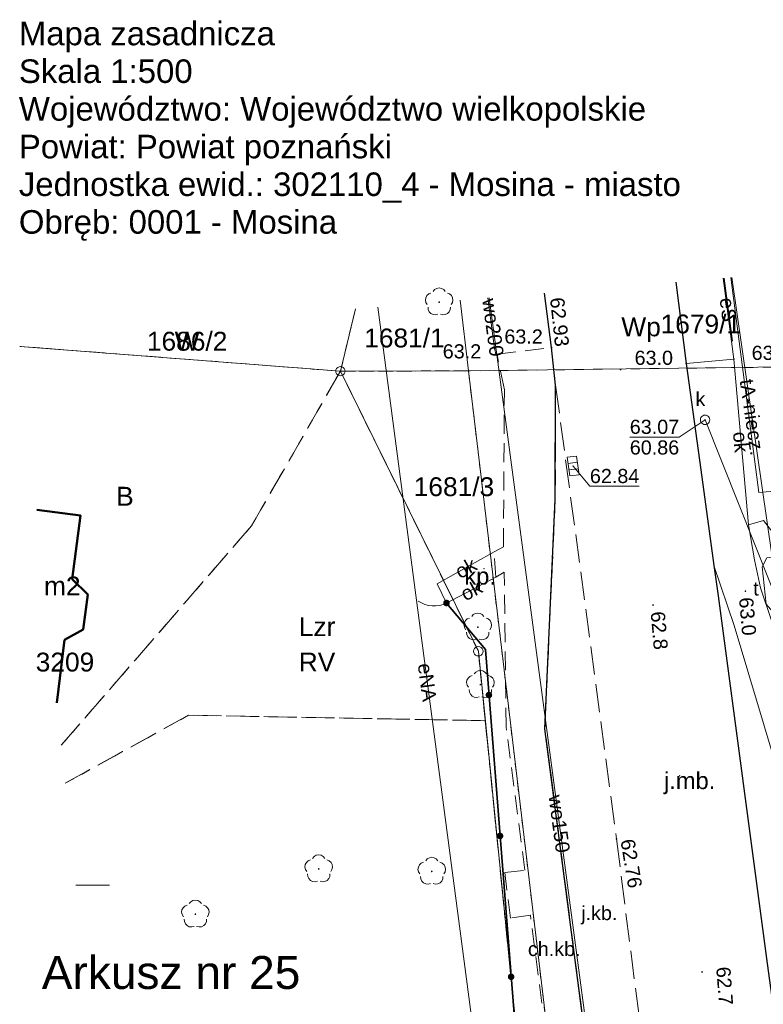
# Model space of a CAD drawing. Extents: x 6420891 to 6421372, y 5789686 to 5790696.
# Tile 46 of 48: x 6421248 to 6421287, y 5790644 to 5790696. Entities that reach past the tile are written whole.
import ezdxf
from ezdxf.enums import TextEntityAlignment as Align

# ---------------------------------------------------------------- set-up
doc = ezdxf.new("R2010")
doc.units = 0
doc.header["$PDSIZE"] = 0.75
for name, pattern in [('KROPK2', [2, 0, -2]), ('PRZER1-1', [2, 1, -1]), ('PRZER2-1', [3, 2, -1]), ('PRZER3-1', [4, 3, -1])]:
    doc.linetypes.add(name, pattern=pattern)
doc.layers.get('0').update_dxf_attribs({"linetype": 'CONTINUOUS', "lineweight": 13})
for name, color, linetype, lineweight in [('GEPPGD', 7, 'CONTINUOUS', 18), ('GESBZO', 7, 'CONTINUOUS', 50), ('GESBZO_O', 7, 'CONTINUOUS', 50), ('GESDZI', 7, 'CONTINUOUS', 18), ('GESDZI_O', 7, 'CONTINUOUS', 18), ('GESJAE_O', 7, 'KROPK2', 50), ('GSLINK', 7, 'CONTINUOUS', 18), ('GSLINK_O', 7, 'CONTINUOUS', 18), ('GSLINN', 7, 'CONTINUOUS', 18), ('GSLKFU', 7, 'CONTINUOUS', 18), ('GSLKOG', 7, 'CONTINUOUS', 35), ('GSLKRW', 7, 'CONTINUOUS', 25), ('GSPWPN', 7, 'CONTINUOUS', 13), ('GSPWPN_O', 7, 'CONTINUOUS', 13), ('GSPWPS', 7, 'CONTINUOUS', 13), ('GSPWPS_O', 7, 'CONTINUOUS', 13), ('GSSKOA', 7, 'PRZER3-1', 18), ('GSSKOA_O', 7, 'PRZER3-1', 18), ('GSSKOD', 7, 'PRZER2-1', 18), ('GSSKOD_O', 7, 'PRZER2-1', 18), ('GTGTXT', 7, 'CONTINUOUS', 18), ('GTGTXT_O', 7, 'CONTINUOUS', 18), ('GULLOB', 7, 'CONTINUOUS', 35), ('GUPIWZ_O', 7, 'CONTINUOUS', 18), ('GUPPRZ', 7, 'CONTINUOUS', 18), ('GUPPRZ_O', 7, 'CONTINUOUS', 18), ('GUSIKP', 7, 'CONTINUOUS', 18)]:
    doc.layers.add(name, color=color, linetype=linetype, lineweight=lineweight)
for name, color, linetype, lineweight, true_color in [('GESKKL', 7, 'PRZER3-1', 18, 0x24bc24), ('GESKKL_O', 7, 'PRZER3-1', 18, 0x24bc24), ('GESUZY', 7, 'PRZER1-1', 18, 0x008000), ('GESUZY_O', 7, 'PRZER1-1', 18, 0x008000), ('GSPRDL', 7, 'CONTINUOUS', 18, 0x008000), ('GULEPR', 1, 'CONTINUOUS', 18, 0xff0000), ('GULEPR_O', 1, 'CONTINUOUS', 18, 0xff0000), ('GULKPR', 7, 'CONTINUOUS', 18, 0x803300), ('GULTPR', 7, 'CONTINUOUS', 18, 0xff9100), ('GULTPR_O', 7, 'CONTINUOUS', 18, 0xff9100), ('GULWPR', 5, 'CONTINUOUS', 18, 0x0000ff), ('GULWPR_O', 5, 'CONTINUOUS', 18, 0x0000ff), ('GUPKKS', 7, 'CONTINUOUS', 18, 0x803300), ('GUPKSD', 7, 'CONTINUOUS', 18, 0x803300), ('GUPKSD_O', 7, 'CONTINUOUS', 18, 0x803300)]:
    doc.layers.add(name, color=color, linetype=linetype, lineweight=lineweight, true_color=true_color)
doc.styles.add('GEO-INFO', font='Arial')

# ---------------------------------------------------------------- blocks, each defined once
blk = doc.blocks.new('POINT')
at = {"color": 0}
blk.add_point((0, 0), dxfattribs=at)
blk = doc.blocks.new('KOLO')
blk.add_hatch(color=0).paths.add_polyline_path([(-0.5, 0), (-0.482963, -0.12941), (-0.433013, -0.25), (-0.353553, -0.353553), (-0.25, -0.433013), (-0.12941, -0.482963), (0, -0.5), (0.12941, -0.482963), (0.25, -0.433013), (0.353553, -0.353553), (0.433013, -0.25), (0.482963, -0.12941), (0.5, 0), (0.482963, 0.12941), (0.433013, 0.25), (0.353553, 0.353553), (0.25, 0.433013), (0.12941, 0.482963), (0, 0.5), (-0.12941, 0.482963), (-0.25, 0.433013), (-0.353553, 0.353553), (-0.433013, 0.25), (-0.482963, 0.12941)])
blk = doc.blocks.new('SUUS05')
at = {"color": 0}
blk.add_lwpolyline([(0.5, -0.25), (-0.5, -0.25), (-0.5, 0.25), (0.5, 0.25)], close=True, dxfattribs=at)
for points in [[(-0.175, -0.25), (-0.175, 0.25)], [(0.175, -0.25), (0.175, 0.25)]]:
    blk.add_lwpolyline(points, dxfattribs=at)
blk = doc.blocks.new('OKRAG_PELNY')
at = {"color": 0}
blk.add_lwpolyline([(0, 0.5), (0.12941, 0.482963), (0.25, 0.433013), (0.353553, 0.353553), (0.433013, 0.25), (0.482963, 0.12941), (0.5, 0), (0.482963, -0.12941), (0.433013, -0.25), (0.353553, -0.353553), (0.25, -0.433013), (0.12941, -0.482963), (0, -0.5), (-0.12941, -0.482963), (-0.25, -0.433013), (-0.353553, -0.353553), (-0.433013, -0.25), (-0.482963, -0.12941), (-0.5, 0), (-0.482963, 0.12941), (-0.433013, 0.25), (-0.353553, 0.353553), (-0.25, 0.433013), (-0.12941, 0.482963)], close=True, dxfattribs=at)
blk = doc.blocks.new('SPDLP')
blk.add_hatch(color=0).paths.add_polyline_path([(0, -0.09), (0.027812, -0.085595), (0.052901, -0.072812), (0.072812, -0.052901), (0.085595, -0.027812), (0.09, 0), (0.085595, 0.027812), (0.072812, 0.052901), (0.052901, 0.072812), (0.027812, 0.085595), (0, 0.09), (-0.027812, 0.085595), (-0.052901, 0.072812), (-0.072812, 0.052901), (-0.085595, 0.027812), (-0.09, 0), (-0.085595, -0.027812), (-0.072812, -0.052901), (-0.052901, -0.072812), (-0.027812, -0.085595)])
at = {"color": 0}
for points in [[(-0.648554, 1.126667), (-0.481106, 1.325358), (-0.255912, 1.454989), (0, 1.5), (0.255912, 1.454989), (0.481106, 1.325358), (0.648554, 1.126667)], [(-1.271938, -0.268652), (-1.40916, -0.048001), (-1.462858, 0.20623), (-1.426585, 0.463525), (-1.304695, 0.693003), (-1.11182, 0.867117), (-0.871109, 0.964971)], [(0.871109, 0.964971), (1.11182, 0.867117), (1.304695, 0.693003), (1.426585, 0.463525), (1.462858, 0.20623), (1.40916, -0.048001), (1.271938, -0.268652)], [(-0.137547, -1.292703), (-0.389802, -1.355024), (-0.648184, -1.327532), (-0.881678, -1.213525), (-1.062258, -1.026689), (-1.168249, -0.78945), (-1.186929, -0.530282)], [(1.186929, -0.530282), (1.168249, -0.78945), (1.062258, -1.026689), (0.881678, -1.213525), (0.648184, -1.327532), (0.389802, -1.355024), (0.137547, -1.292703)]]:
    blk.add_lwpolyline(points, dxfattribs=at)
blk = doc.blocks.new('KTOK04')
at = {"color": 0}
blk.add_lwpolyline([(0, 0), (-0.01711, -0.261052), (-0.068148, -0.517638), (-0.152241, -0.765367), (-0.267949, -1), (-0.413293, -1.217523), (-0.585786, -1.414214), (-0.782477, -1.586707), (-1, -1.732051)], dxfattribs=at)
blk = doc.blocks.new('EPPGN')
blk.add_hatch(color=0).paths.add_polyline_path([(0, -0.09), (0.027812, -0.085595), (0.052901, -0.072812), (0.072812, -0.052901), (0.085595, -0.027812), (0.09, 0), (0.085595, 0.027812), (0.072812, 0.052901), (0.052901, 0.072812), (0.027812, 0.085595), (0, 0.09), (-0.027812, 0.085595), (-0.052901, 0.072812), (-0.072812, 0.052901), (-0.085595, 0.027812), (-0.09, 0), (-0.085595, -0.027812), (-0.072812, -0.052901), (-0.052901, -0.072812), (-0.027812, -0.085595)])
blk = doc.blocks.new('EPPGS')
at = {"color": 0}
blk.add_lwpolyline([(0, 0.5), (0.154508, 0.475528), (0.293893, 0.404508), (0.404508, 0.293893), (0.475528, 0.154508), (0.5, 0), (0.475528, -0.154508), (0.404508, -0.293893), (0.293893, -0.404508), (0.154508, -0.475528), (0, -0.5), (-0.154508, -0.475528), (-0.293893, -0.404508), (-0.404508, -0.293893), (-0.475528, -0.154508), (-0.5, 0), (-0.475528, 0.154508), (-0.404508, 0.293893), (-0.293893, 0.404508), (-0.154508, 0.475528)], close=True, dxfattribs=at)

msp = doc.modelspace()

# ---------------------------------------------------------------- linework, layer by layer
at = {"linetype": 'Continuous', "lineweight": 13, "elevation": 100, "flags": 128}
msp.add_lwpolyline([(6421250.708, 5790650), (6421252.5, 5790650)], dxfattribs=at)
at = {"layer": 'GESBZO', "linetype": 'Continuous', "lineweight": 50, "elevation": 10.18}
msp.add_lwpolyline([(6421249.701, 5790659.684), (6421250.11, 5790663.02), (6421251.09, 5790663.57), (6421251.34, 5790665.43), (6421250.52, 5790666.25), (6421250.96, 5790669.62), (6421248.638, 5790669.92)], dxfattribs=at)
at = {"layer": 'GESDZI', "linetype": 'Continuous', "lineweight": 18, "elevation": 10.22}
for points in [[(6421271.097, 5790681.05), (6421271.543, 5790677.3)], [(6421296.657, 5790677.613), (6421271.543, 5790677.3), (6421271.097, 5790681.05)], [(6421265.545, 5790680.585), (6421264.752, 5790677.284)], [(6421271.543, 5790677.3), (6421264.752, 5790677.284), (6421265.545, 5790680.585)], [(6421247.736, 5790678.6), (6421264.752, 5790677.284), (6421272.069, 5790662.419), (6421275.015, 5790632.992), (6421269.073, 5790632.142), (6421262.221, 5790631.161), (6421261.101, 5790635.959), (6421254.963, 5790634.879), (6421251.506, 5790642.322)], [(6421264.752, 5790677.284), (6421247.736, 5790678.6)]]:
    msp.add_lwpolyline(points, dxfattribs=at)
for points in [[(6421310.953, 5790558.207), (6421306.901, 5790588.894), (6421302.49, 5790622.296), (6421302.21, 5790624.433), (6421297.857, 5790657.64), (6421296.657, 5790677.613), (6421271.543, 5790677.3), (6421276.797, 5790633.247), (6421278.128, 5790623.34), (6421282.932, 5790586.712), (6421285.851, 5790564.458), (6421288.583, 5790543.621), (6421291.443, 5790521.812), (6421294.47, 5790499.75), (6421297.89, 5790473.07), (6421301.058, 5790448.497), (6421301.708, 5790443.54), (6421322.605, 5790469.964), (6421320.02, 5790489.539), (6421315.57, 5790523.239), (6421313.26, 5790540.733)], [(6421276.797, 5790633.247), (6421275.015, 5790632.992), (6421272.069, 5790662.419), (6421264.752, 5790677.284), (6421271.543, 5790677.3)]]:
    msp.add_lwpolyline(points, close=True, dxfattribs=at)
at = {"layer": 'GESKKL', "linetype": 'PRZER3-1', "lineweight": 18, "ltscale": 0.5, "elevation": 10.06}
for points in [[(6421249.936, 5790657.432), (6421260.03, 5790669.068), (6421264.752, 5790677.284), (6421272.069, 5790662.419), (6421272.437, 5790658.736)], [(6421250.145, 5790655.415), (6421256.693, 5790659.026), (6421272.437, 5790658.736), (6421275.015, 5790632.992), (6421269.073, 5790632.142), (6421262.221, 5790631.161), (6421261.101, 5790635.959), (6421254.963, 5790634.879), (6421252.328, 5790634.413)], [(6421272.437, 5790658.736), (6421256.693, 5790659.026), (6421250.145, 5790655.415)]]:
    msp.add_lwpolyline(points, dxfattribs=at)
at = {"layer": 'GESUZY', "linetype": 'PRZER1-1', "lineweight": 18, "ltscale": 0.5, "elevation": 10.08}
for points in [[(6421296.324, 5790683.166), (6421296.657, 5790677.613), (6421271.543, 5790677.3)], [(6421265.545, 5790680.585), (6421264.752, 5790677.284), (6421247.736, 5790678.6)], [(6421271.543, 5790677.3), (6421264.752, 5790677.284), (6421265.545, 5790680.585)], [(6421247.736, 5790678.6), (6421264.752, 5790677.284), (6421260.03, 5790669.068), (6421249.936, 5790657.432)], [(6421249.936, 5790657.432), (6421260.03, 5790669.068), (6421264.752, 5790677.284), (6421272.069, 5790662.419), (6421272.437, 5790658.736)], [(6421250.145, 5790655.415), (6421256.693, 5790659.026), (6421272.437, 5790658.736), (6421275.015, 5790632.992), (6421269.073, 5790632.142), (6421262.221, 5790631.161), (6421261.101, 5790635.959), (6421254.963, 5790634.879), (6421252.328, 5790634.413)], [(6421272.437, 5790658.736), (6421256.693, 5790659.026), (6421250.145, 5790655.415)]]:
    msp.add_lwpolyline(points, dxfattribs=at)
for points in [[(6421310.953, 5790558.207), (6421306.901, 5790588.894), (6421302.49, 5790622.296), (6421302.21, 5790624.433), (6421297.857, 5790657.64), (6421296.657, 5790677.613), (6421271.543, 5790677.3), (6421276.797, 5790633.247), (6421278.128, 5790623.34), (6421282.932, 5790586.712), (6421285.851, 5790564.458), (6421288.583, 5790543.621), (6421291.443, 5790521.812), (6421294.47, 5790499.75), (6421297.89, 5790473.07), (6421301.058, 5790448.497), (6421301.708, 5790443.54), (6421322.605, 5790469.964), (6421320.02, 5790489.539), (6421315.57, 5790523.239), (6421313.26, 5790540.733)], [(6421278.128, 5790623.34), (6421272.673, 5790622.543), (6421264.511, 5790621.351), (6421262.221, 5790631.161), (6421269.073, 5790632.142), (6421275.015, 5790632.992), (6421272.437, 5790658.736), (6421272.069, 5790662.419), (6421264.752, 5790677.284), (6421271.543, 5790677.3), (6421276.797, 5790633.247)]]:
    msp.add_lwpolyline(points, close=True, dxfattribs=at)
at = {"layer": 'GSLINK', "linetype": 'Continuous', "lineweight": 18, "elevation": 10.18}
for points in [[(6421286.4, 5790669.13), (6421285.63, 5790677.92), (6421283.1, 5790677.69)], [(6421286.4, 5790669.13), (6421287.21, 5790669.36), (6421293.06, 5790661.83), (6421293.77, 5790659.2), (6421297.67, 5790659.72), (6421297.04, 5790663.91), (6421297.35, 5790672.96)], [(6421286.4, 5790669.13), (6421286.72, 5790667.27), (6421287.04, 5790665.78), (6421287.6, 5790664.1), (6421292.22, 5790649.31), (6421292.78, 5790646.58), (6421294.44, 5790633.16), (6421295.12, 5790628.98)], [(6421269.88, 5790666), (6421272.91, 5790667.7)], [(6421284.56, 5790666.97), (6421285.65, 5790663.78), (6421290.26, 5790648.36), (6421290.62, 5790646.38), (6421292.37, 5790632.9), (6421292.86, 5790629.23)], [(6421270.38, 5790664.98), (6421273, 5790666.35)]]:
    msp.add_lwpolyline(points, dxfattribs=at)
at = {"layer": 'GSLINN', "linetype": 'Continuous', "lineweight": 18, "elevation": 10.3}
for points in [[(6421285.63, 5790677.92), (6421285.069, 5790682.222)], [(6421272.575, 5790681.174), (6421272.93, 5790678.48), (6421273, 5790678.2)]]:
    msp.add_lwpolyline(points, dxfattribs=at)
at = {"layer": 'GSLKFU', "linetype": 'Continuous', "lineweight": 18, "elevation": 10.18}
msp.add_lwpolyline([(6421269.88, 5790666), (6421270.38, 5790664.98)], dxfattribs=at)
at = {"layer": 'GSLKOG', "linetype": 'Continuous', "lineweight": 35, "elevation": 10.18}
msp.add_lwpolyline([(6421270.38, 5790664.98), (6421272.44, 5790662.51), (6421274.39, 5790637.78), (6421261.28, 5790635.85)], dxfattribs=at)
at = {"layer": 'GSLKRW', "linetype": 'Continuous', "lineweight": 25, "elevation": 10.18}
for points in [[(6421282.542, 5790682.01), (6421283.1, 5790677.69), (6421283.88, 5790672.05)], [(6421276.17, 5790676.54), (6421275.96, 5790678.54), (6421275.582, 5790681.427)], [(6421279.284, 5790635.178), (6421278.2, 5790638.47), (6421275.6, 5790658.3), (6421276.15, 5790670.48), (6421276.17, 5790676.54)]]:
    msp.add_lwpolyline(points, dxfattribs=at)
msp.add_lwpolyline([(6421283.88, 5790672.05), (6421284.56, 5790666.97), (6421284.8, 5790665.37), (6421287.39, 5790645.85), (6421289.1, 5790633.46, 0.319309), (6421292.86, 5790629.23, 0.126031), (6421295.12, 5790628.98, 0.399507), (6421299.25, 5790634.77), (6421299.54, 5790673.17)], format="xyb", dxfattribs=at)
at = {"layer": 'GSSKOA', "linetype": 'PRZER3-1', "lineweight": 18, "ltscale": 0.5, "elevation": 10.18}
msp.add_lwpolyline([(6421279.284, 5790635.178), (6421278.2, 5790638.47), (6421275.6, 5790658.3), (6421276.15, 5790670.48), (6421276.17, 5790676.54), (6421279.4, 5790652.47), (6421281.375, 5790636.915)], dxfattribs=at)
at = {"layer": 'GSSKOD', "linetype": 'PRZER2-1', "lineweight": 18, "ltscale": 0.5, "elevation": 10.18}
msp.add_lwpolyline([(6421276.613, 5790634.825), (6421274.83, 5790648.42), (6421273.77, 5790648.26), (6421273.47, 5790650.68), (6421274.54, 5790650.8), (6421273.54, 5790658.41), (6421273.44, 5790666.61), (6421273, 5790666.35), (6421272.91, 5790667.7), (6421273.4, 5790667.96), (6421273.45, 5790676.3), (6421273.06, 5790678.18), (6421275.96, 5790678.54), (6421276.17, 5790676.54), (6421276.15, 5790670.48), (6421275.6, 5790658.3), (6421278.2, 5790638.47), (6421279.284, 5790635.178)], dxfattribs=at)
at = {"layer": 'GULEPR', "linetype": 'Continuous', "lineweight": 18, "elevation": 10.14}
for points in [[(6421285.109, 5790682.226), (6421285.54, 5790678.87)], [(6421285.46, 5790682.255), (6421286.948, 5790670.852), (6421287.944, 5790670.936), (6421294.766, 5790671.51), (6421299.623, 5790646.646)], [(6421271.983, 5790640.859), (6421266.727, 5790680.684)]]:
    msp.add_lwpolyline(points, dxfattribs=at)
at = {"layer": 'GULKPR', "linetype": 'Continuous', "lineweight": 18, "elevation": 10.14}
msp.add_lwpolyline([(6421284.1, 5790674.704), (6421293.782, 5790650.413)], dxfattribs=at)
at = {"layer": 'GULLOB', "linetype": 'Continuous', "lineweight": 35, "elevation": 10.12}
msp.add_lwpolyline([(6421285.104, 5790682.225), (6421285.54, 5790678.87)], dxfattribs=at)
at = {"layer": 'GULTPR', "linetype": 'Continuous', "lineweight": 18, "elevation": 10.14}
msp.add_lwpolyline([(6421285.528, 5790682.261), (6421287.668, 5790667.421)], dxfattribs=at)
at = {"layer": 'GULWPR', "linetype": 'Continuous', "lineweight": 18, "elevation": 10.14}
for points in [[(6421272.637, 5790681.18), (6421273.065, 5790678.031)], [(6421273.065, 5790678.031), (6421279.667, 5790628.496), (6421279.782, 5790627.79), (6421280.182, 5790625.511)]]:
    msp.add_lwpolyline(points, dxfattribs=at)
at = {"layer": 'GUPPRZ_O', "linetype": 'Continuous', "lineweight": 9, "elevation": 10.8, "flags": 128}
for points in [[(6421280.105, 5790673.784), (6421282.725, 5790673.784), (6421284.1, 5790674.704)], [(6421280.105, 5790673.784), (6421282.725, 5790673.784)], [(6421280.61, 5790671.179), (6421277.989, 5790671.179), (6421277.1, 5790672.25)]]:
    msp.add_lwpolyline(points, dxfattribs=at)
at = {"layer": 'GUSIKP', "linetype": 'Continuous', "lineweight": 18, "elevation": 10.14}
msp.add_lwpolyline([(6421287.37, 5790667.387), (6421287.966, 5790667.455), (6421288.315, 5790667.042), (6421288.542, 5790665.055), (6421288.295, 5790664.574), (6421287.698, 5790664.506), (6421287.349, 5790664.919), (6421287.123, 5790666.906)], close=True, dxfattribs=at)

# ---------------------------------------------------------------- block references
at = {"layer": 'GEPPGD', "lineweight": 18, "xscale": 0.5, "yscale": 0.5}
for name, p in [('EPPGS', (6421264.752, 5790677.284, 10.24)), ('EPPGN', (6421271.543, 5790677.3, 10.24)), ('EPPGS', (6421272.069, 5790662.419, 10.24))]:
    msp.add_blockref(name, p, dxfattribs=at)
at = {"layer": 'GSLKFU', "lineweight": 18, "xscale": 0.75, "yscale": 0.75, "rotation": 296.1139126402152}
msp.add_blockref('KTOK04', (6421270.38, 5790664.98, 10.18), dxfattribs=at)
at = {"layer": 'GSLKOG', "lineweight": 35, "xscale": 0.35, "yscale": 0.35}
for p in [(6421270.38, 5790664.98, 10.18), (6421272.63, 5790660.097, 10.18), (6421273.22, 5790652.62, 10.18), (6421273.809, 5790645.143, 10.18)]:
    msp.add_blockref('KOLO', p, dxfattribs=at)
at = {"layer": 'GSPRDL', "lineweight": 18, "xscale": 0.5, "yscale": 0.5}
for p in [(6421269.991, 5790680.949, 10.12), (6421272.04, 5790663.7, 10.12), (6421272.18, 5790660.65, 10.12), (6421263.598, 5790650.866, 10.12), (6421269.598, 5790650.737, 10.12), (6421257.052, 5790648.465, 10.12)]:
    msp.add_blockref('SPDLP', p, dxfattribs=at)
at = {"layer": 'GSPWPN', "lineweight": 13, "xscale": 0.09, "yscale": 0.09}
for p in [(6421272.93, 5790678.48, 10.08), (6421273, 5790678.2, 10.08), (6421285.63, 5790677.92, 10.08), (6421279.61, 5790677.37, 10.08), (6421283.1, 5790677.69, 10.08), (6421286.24, 5790665.61, 10.08), (6421281.34, 5790664.87, 10.08), (6421283.94, 5790645.4, 10.08)]:
    msp.add_blockref('KOLO', p, dxfattribs=at)
at = {"layer": 'GSPWPS', "lineweight": 13, "xscale": 0.09, "yscale": 0.09}
for p in [(6421275.96, 5790678.54, 10.08), (6421279.4, 5790652.47, 10.08)]:
    msp.add_blockref('KOLO', p, dxfattribs=at)
at = {"layer": 'GTGTXT', "lineweight": 18}
for p in [(6421272.371, 5790666.803, 10.02), (6421282.745, 5790655.826, 10.02)]:
    msp.add_blockref('POINT', p, dxfattribs=at)
at = {"layer": 'GUPKKS', "lineweight": 18, "rotation": 277.5794037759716}
msp.add_blockref('SUUS05', (6421277.1, 5790672.25, 10.16), dxfattribs=at)
at = {"layer": 'GUPKSD', "lineweight": 18, "xscale": 0.5, "yscale": 0.5}
msp.add_blockref('OKRAG_PELNY', (6421284.1, 5790674.704, 10.16), dxfattribs=at)
at = {"layer": 'GUPPRZ', "lineweight": 18}
for p in [(6421284.1, 5790674.704, 10.16), (6421277.1, 5790672.25, 10.16)]:
    msp.add_blockref('POINT', p, dxfattribs=at)

# ---------------------------------------------------------------- texts
at = {"linetype": 'Continuous', "lineweight": 0, "style": 'GEO-INFO'}
for s, p in [('Mapa zasadnicza', (6421247.685, 5790694.581)), ('Skala 1:500', (6421247.685, 5790692.581)), ('Województwo: Województwo wielkopolskie', (6421247.685, 5790690.581)), ('Powiat: Powiat poznański', (6421247.685, 5790688.581)), ('Jednostka ewid.: 302110_4 - Mosina - miasto', (6421247.685, 5790686.581)), ('Obręb: 0001 - Mosina', (6421247.685, 5790684.581))]:
    msp.add_text(s, height=1.25, dxfattribs=at).set_placement(p)
at = {"layer": 'GESBZO_O', "linetype": 'Continuous', "lineweight": 0, "style": 'GEO-INFO'}
msp.add_text('m2', height=1, dxfattribs=at).set_placement((6421249.989, 5790665.888, 10.8), align=Align.MIDDLE_CENTER)
at = {"layer": 'GESDZI_O', "linetype": 'Continuous', "lineweight": 0, "style": 'GEO-INFO'}
for s, p in [('1679/1', (6421283.877, 5790679.788, 10.8)), ('1686/2', (6421256.615, 5790678.874, 10.8)), ('1681/1', (6421268.148, 5790679.047, 10.8))]:
    msp.add_text(s, height=1, dxfattribs=at).set_placement(p, align=Align.MIDDLE_CENTER)
for s, p in [('1681/3', (6421270.775, 5790671.173, 10.8)), ('3209', (6421250.133, 5790661.846, 10.8))]:
    msp.add_text(s, height=1, dxfattribs=at).set_placement(p, align=Align.MIDDLE)
at = {"layer": 'GESJAE_O', "linetype": 'Continuous', "lineweight": 0, "style": 'GEO-INFO'}
msp.add_text('Arkusz nr 25', height=1.75, dxfattribs=at).set_placement((6421255.761, 5790645.406, 10.8), align=Align.MIDDLE)
at = {"layer": 'GESKKL_O', "linetype": 'Continuous', "lineweight": 0, "style": 'GEO-INFO'}
msp.add_text('RV', height=1, dxfattribs=at).set_placement((6421263.51, 5790661.851, 10.8), align=Align.MIDDLE)
at = {"layer": 'GESUZY_O', "linetype": 'Continuous', "lineweight": 0, "style": 'GEO-INFO'}
for s, p in [('Wp', (6421280.705, 5790679.635, 10.8)), ('W', (6421256.615, 5790678.874, 10.8))]:
    msp.add_text(s, height=1, dxfattribs=at).set_placement(p, align=Align.MIDDLE_CENTER)
for s, p in [('B', (6421253.315, 5790670.647, 10.8)), ('Lzr', (6421263.51, 5790663.726, 10.8))]:
    msp.add_text(s, height=1, dxfattribs=at).set_placement(p, align=Align.MIDDLE)
at = {"layer": 'GSLINK_O', "linetype": 'Continuous', "lineweight": 0, "style": 'GEO-INFO'}
for rotation, p in [(275.0063, (6421286.015, 5790673.525, 10.8)), (29.2949, (6421271.395, 5790666.85, 10.8)), (27.6051, (6421271.69, 5790665.665, 10.8))]:
    msp.add_text('ok', height=0.75, rotation=rotation, dxfattribs=at).set_placement(p, align=Align.MIDDLE)
at = {"layer": 'GSPWPN_O', "linetype": 'Continuous', "lineweight": 0, "style": 'GEO-INFO'}
for s, p in [('63.2', (6421273.451, 5790678.749, 10.8)), ('63.2', (6421270.18, 5790677.962, 10.8)), ('63.0', (6421280.36, 5790677.62, 10.8)), ('63.3', (6421286.572, 5790677.882, 10.8))]:
    msp.add_text(s, height=0.75, dxfattribs=at).set_placement(p)
for s, rotation, p in [('63.0', 274.96, (6421285.899, 5790665.252, 10.8)), ('62.8', 274.96, (6421281.212, 5790664.504, 10.8)), ('62.7', 274.3155, (6421284.69, 5790645.65, 10.8))]:
    msp.add_text(s, height=0.75, rotation=rotation, dxfattribs=at).set_placement(p)
at = {"layer": 'GSPWPS_O', "linetype": 'Continuous', "lineweight": 0, "style": 'GEO-INFO'}
for s, rotation, p in [('62.93', 276.0501, (6421275.87, 5790681.161, 10.8)), ('62.76', 279.2872, (6421279.61, 5790652.39, 10.8))]:
    msp.add_text(s, height=0.75, rotation=rotation, dxfattribs=at).set_placement(p)
at = {"layer": 'GSSKOA_O', "linetype": 'Continuous', "lineweight": 0, "style": 'GEO-INFO'}
msp.add_text('j.kb.', height=0.75, dxfattribs=at).set_placement((6421278.487, 5790648.433, 10.8), align=Align.MIDDLE)
at = {"layer": 'GSSKOD_O', "linetype": 'Continuous', "lineweight": 0, "style": 'GEO-INFO'}
msp.add_text('ch.kb.', height=0.75, dxfattribs=at).set_placement((6421276.097, 5790646.634, 10.8), align=Align.MIDDLE)
at = {"layer": 'GTGTXT_O', "linetype": 'Continuous', "lineweight": 0, "style": 'GEO-INFO'}
for s, p in [('kp.', (6421271.326, 5790665.96, 10.8)), ('j.mb.', (6421281.92, 5790655.104, 10.8))]:
    msp.add_text(s, height=0.9, dxfattribs=at).set_placement(p)
at = {"layer": 'GULEPR_O', "linetype": 'Continuous', "lineweight": 0, "style": 'GEO-INFO'}
for s, rotation, p in [('eS', 277.3212, (6421285.324, 5790680.548, 10.8)), ('eNA', 277.5186, (6421269.355, 5790660.771, 10.8))]:
    msp.add_text(s, height=0.75, rotation=rotation, dxfattribs=at).set_placement(p, align=Align.MIDDLE_CENTER)
at = {"layer": 'GULTPR_O', "linetype": 'Continuous', "lineweight": 0, "style": 'GEO-INFO'}
msp.add_text('tA-niecz.', height=0.75, rotation=278.2068, dxfattribs=at).set_placement((6421286.598, 5790674.841, 10.8), align=Align.MIDDLE_CENTER)
at = {"layer": 'GULWPR_O', "linetype": 'Continuous', "lineweight": 0, "style": 'GEO-INFO'}
msp.add_text('wo200', height=0.75, rotation=277.7365, dxfattribs=at).set_placement((6421272.851, 5790679.605, 10.8), align=Align.MIDDLE_CENTER)
msp.add_text('wo150', height=0.75, rotation=277.5916, dxfattribs=at).set_placement((6421276.366, 5790653.263, 10.8), align=Align.MIDDLE)
at = {"layer": 'GUPIWZ_O', "linetype": 'Continuous', "lineweight": 0, "style": 'GEO-INFO'}
msp.add_text('t', height=0.75, dxfattribs=at).set_placement((6421286.949, 5790665.377, 10.8), align=Align.RIGHT)
at = {"layer": 'GUPKSD_O', "linetype": 'Continuous', "lineweight": 0, "style": 'GEO-INFO'}
msp.add_text('k', height=0.75, dxfattribs=at).set_placement((6421284.114, 5790675.431, 10.8), align=Align.RIGHT)
at = {"layer": 'GUPPRZ_O', "linetype": 'Continuous', "lineweight": 0, "style": 'GEO-INFO'}
for s, p in [('63.07', (6421280.105, 5790673.956)), ('60.86', (6421280.105, 5790672.861))]:
    msp.add_text(s, height=0.75, dxfattribs=at).set_placement(p)
msp.add_text('62.84', height=0.75, dxfattribs=at).set_placement((6421277.989, 5790671.721), align=Align.MIDDLE_LEFT)

doc.saveas('drawing.dxf')
